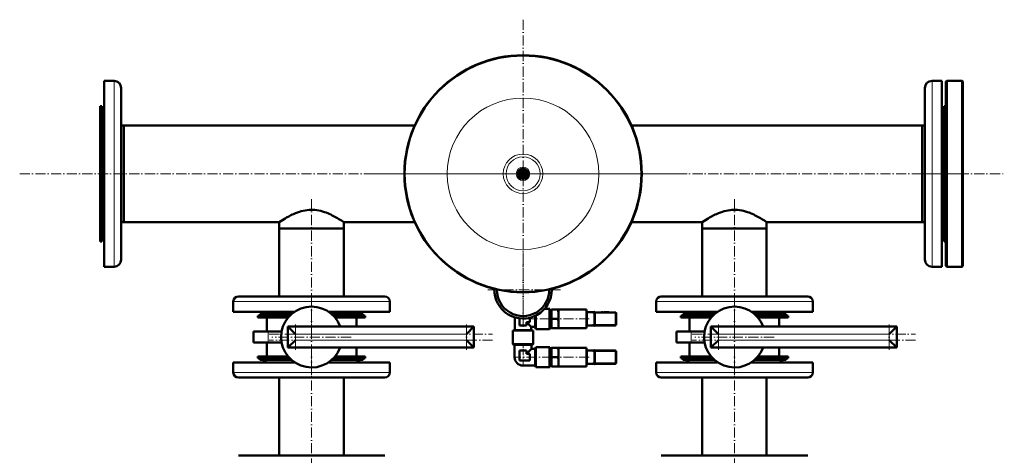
# Model space of a CAD drawing. Extents: x -1976 to 2357, y -1962 to 888.
# Tile 16 of 53: x -448 to 716, y -1240 to -725. Entities that reach past the tile are written whole.
import ezdxf

# ---------------------------------------------------------------- set-up
doc = ezdxf.new("R2010")
doc.units = 0
doc.linetypes.add('DASHDOT', pattern=[18.5, 12, -3, 0.5, -3])

msp = doc.modelspace()

# ---------------------------------------------------------------- linework, layer by layer
at = {"color": 7, "linetype": 'DASHDOT', "lineweight": 18}
for p, q in [((146.6, -725), (146.6, -1089.7)), ((-448.4, -907.3), (715.6, -907.3)), ((328.9, -907.3), (-35.8, -907.3)), ((617.1, -907.3), (671.1, -907.3)), ((-103.4, -937.5), (-103.4, -1085.8)), ((396.6, -937.5), (396.6, -1085.8)), ((146.6, -1000.4), (146.6, -1088.8)), ((190.8, -1044.6), (102.4, -1044.6)), ((-103.4, -1053.7), (-103.4, -1147.3)), ((396.6, -1053.7), (396.6, -1147.3)), ((147.8, -1079), (180.8, -1079)), ((224.9, -1079), (184.8, -1079)), ((229.2, -1072.3), (258, -1072.3)), ((-122.4, -1085.5), (-122.4, -1115.5)), ((79.6, -1085.5), (79.6, -1115.5)), ((229.2, -1085.8), (258, -1085.8)), ((377.6, -1085.5), (377.6, -1115.5)), ((579.6, -1085.5), (579.6, -1115.5)), ((-153.4, -1097), (110.6, -1097)), ((110.6, -1104), (-153.4, -1104)), ((-56.6, -1100.5), (-150.2, -1100.5)), ((346.6, -1097), (610.6, -1097)), ((610.6, -1104), (346.6, -1104)), ((443.4, -1100.5), (349.8, -1100.5)), ((-103.4, -1274.9), (-103.4, -1114.1)), ((396.6, -1274.9), (396.6, -1114.1)), ((181.2, -1124.3), (143.4, -1124.3)), ((224.9, -1124.3), (184.8, -1124.3)), ((229.2, -1117.5), (258, -1117.5)), ((229.2, -1131), (258, -1131))]:
    msp.add_line(p, q, dxfattribs=at)
at = {"color": 7, "lineweight": 50}
for p, q in [((-348.4, -797.3), (-336.9, -797.3)), ((-348.4, -797.3), (-348.4, -1017.3)), ((641.6, -797.3), (630.1, -797.3)), ((641.6, -1017.3), (641.6, -797.3)), ((646.6, -798.3), (647.6, -797.3)), ((646.6, -1016.3), (646.6, -798.3)), ((647.6, -1017.3), (647.6, -797.3)), ((647.6, -797.3), (665.6, -797.3)), ((665.6, -1017.3), (665.6, -797.3)), ((665.6, -797.3), (666.6, -798.3)), ((666.6, -1016.3), (666.6, -798.3)), ((-328.4, -805.8), (-328.4, -1008.8)), ((621.6, -1008.8), (621.6, -805.8)), ((-353.4, -827.3), (-353.4, -868.9)), ((-351.4, -827.3), (-353.4, -827.3)), ((-351.4, -827.3), (-351.4, -868.9)), ((644.6, -945.7), (644.6, -827.3)), ((644.6, -827.3), (646.6, -827.3)), ((-351.4, -839.3), (-351.4, -975.3)), ((-325.4, -850.2), (-328.4, -850.2)), ((-325.4, -850.2), (-325.4, -879.9)), ((-325.4, -850.2), (18.5, -850.2)), ((-325.4, -964.5), (-325.4, -850.2)), ((274.7, -850.2), (618.6, -850.2)), ((618.6, -934.7), (618.6, -850.2)), ((618.6, -850.2), (621.6, -850.2)), ((618.6, -964.5), (618.6, -850.2)), ((-353.4, -868.9), (-353.4, -987.3)), ((-351.4, -868.9), (-351.4, -987.3)), ((-325.4, -879.9), (-325.4, -964.5)), ((141.1, -904.1), (143.8, -902.5)), ((141.1, -907.3), (141.1, -904.1)), ((141.1, -910.5), (141.1, -907.3)), ((143.8, -902.5), (146.6, -901)), ((146.6, -901), (149.3, -902.5)), ((149.3, -902.5), (152.1, -904.1)), ((152.1, -904.1), (152.1, -907.3)), ((152.1, -907.3), (152.1, -910.5)), ((143.8, -912.1), (141.1, -910.5)), ((146.6, -913.7), (143.8, -912.1)), ((149.3, -912.1), (146.6, -913.7)), ((152.1, -910.5), (149.3, -912.1)), ((618.6, -964.5), (618.6, -934.7)), ((644.6, -987.3), (644.6, -945.7)), ((-325.4, -964.5), (-328.4, -964.5)), ((-325.4, -964.5), (-141.5, -964.5)), ((-141.5, -964.5), (-141.5, -972)), ((-65.4, -964.5), (18.5, -964.5)), ((-65.4, -964.5), (-65.4, -972)), ((274.7, -964.5), (358.5, -964.5)), ((358.5, -964.5), (358.5, -972)), ((434.6, -964.5), (618.6, -964.5)), ((434.6, -964.5), (434.6, -972)), ((618.6, -964.5), (621.6, -964.5)), ((-141.5, -972), (-103.4, -972)), ((-141.5, -972), (-141.5, -1052.5)), ((-141.5, -972), (-65.4, -972)), ((-103.4, -972), (-65.4, -972)), ((-65.4, -972), (-65.4, -1052.5)), ((358.5, -972), (396.6, -972)), ((358.5, -972), (358.5, -1052.5)), ((358.5, -972), (434.6, -972)), ((396.6, -972), (434.6, -972)), ((434.6, -972), (434.6, -1052.5)), ((-351.4, -987.3), (-353.4, -987.3)), ((644.6, -987.3), (646.6, -987.3)), ((-336.9, -1017.3), (-348.4, -1017.3)), ((630.1, -1017.3), (641.6, -1017.3)), ((646.6, -1016.3), (647.6, -1017.3)), ((647.6, -1017.3), (665.6, -1017.3)), ((665.6, -1017.3), (666.6, -1016.3)), ((-195.9, -1070.5), (-195.9, -1058.5)), ((-179.3, -1052.5), (-189.9, -1052.5)), ((-16.9, -1052.5), (-179.3, -1052.5)), ((-10.9, -1070.5), (-10.9, -1058.5)), ((304.1, -1070.5), (304.1, -1058.5)), ((320.7, -1052.5), (310.1, -1052.5)), ((483.1, -1052.5), (320.7, -1052.5)), ((489.1, -1070.5), (489.1, -1058.5)), ((-184.6, -1070.5), (-195.9, -1070.5)), ((-123.3, -1070.5), (-184.6, -1070.5)), ((-10.9, -1070.5), (-83.5, -1070.5)), ((172.1, -1067), (177.8, -1067)), ((177.8, -1079), (177.8, -1067)), ((178.1, -1067.3), (177.8, -1067)), ((178.1, -1079), (178.1, -1067.3)), ((178.1, -1068.5), (180.1, -1068.5)), ((180.1, -1068), (180.5, -1068)), ((180.1, -1068), (180.1, -1073.5)), ((180.5, -1068), (188.1, -1068)), ((188.1, -1068), (188.6, -1068)), ((188.6, -1068), (188.6, -1073.5)), ((188.6, -1068), (221.6, -1068)), ((221.6, -1070.9), (221.6, -1068)), ((221.6, -1070.8), (222.1, -1070.8)), ((222.1, -1072), (222.1, -1070.8)), ((231.1, -1070.8), (231.1, -1072)), ((231.6, -1070.8), (231.1, -1070.8)), ((231.6, -1072), (231.6, -1070.8)), ((315.4, -1070.5), (304.1, -1070.5)), ((376.7, -1070.5), (315.4, -1070.5)), ((489.1, -1070.5), (416.5, -1070.5)), ((-166.9, -1075.5), (-129.3, -1075.5)), ((-166.9, -1075.5), (-166.9, -1077.5)), ((-166.9, -1077.5), (-131.1, -1077.5)), ((-164.4, -1073.5), (-127.2, -1073.5)), ((-164.4, -1073.5), (-164.4, -1075.5)), ((-164.4, -1075.5), (-129.3, -1075.5)), ((-156.4, -1077.5), (-156.4, -1094)), ((-149.1, -1073.5), (-155.4, -1073.5)), ((-127.2, -1073.5), (-149.1, -1073.5)), ((-79.6, -1073.5), (-49.9, -1073.5)), ((-51.4, -1073.5), (-79.6, -1073.5)), ((-77.5, -1075.5), (-39.9, -1075.5)), ((-77.5, -1075.5), (-49.9, -1075.5)), ((-75.7, -1077.5), (-39.9, -1077.5)), ((-50.4, -1077.5), (-50.4, -1088)), ((-49.9, -1073.5), (-42.4, -1073.5)), ((-49.9, -1075.5), (-42.4, -1075.5)), ((-42.4, -1073.5), (-42.4, -1075.5)), ((-39.9, -1075.5), (-39.9, -1077.5)), ((137.1, -1092.3), (137.1, -1077.2)), ((142.6, -1087), (142.6, -1078.3)), ((154.6, -1077.6), (154.6, -1083)), ((161.1, -1079), (161.1, -1075.3)), ((161.1, -1088.5), (161.1, -1079)), ((161.7, -1079), (161.7, -1075)), ((161.7, -1091), (161.7, -1079)), ((177.8, -1091), (177.8, -1079)), ((178.1, -1090.7), (178.1, -1079)), ((180.1, -1073.5), (180.1, -1084.5)), ((180.5, -1079), (188.1, -1079)), ((188.6, -1073.5), (188.6, -1079)), ((188.6, -1079), (188.6, -1084.5)), ((221.6, -1071.6), (221.6, -1070.9)), ((221.6, -1079), (221.6, -1071.6)), ((221.6, -1086.4), (221.6, -1079)), ((231.1, -1071), (222.1, -1071)), ((222.1, -1072), (222.1, -1086)), ((231.1, -1086), (231.1, -1072)), ((255.6, -1071.3), (231.6, -1071.3)), ((231.6, -1072), (231.6, -1086)), ((239.3, -1071.2), (241.3, -1071.2)), ((239.4, -1071.2), (239.3, -1071.2)), ((239.3, -1071.3), (239.3, -1071.2)), ((239.3, -1071.3), (239.3, -1071.2)), ((239.3, -1071.3), (239.3, -1071.2)), ((241.3, -1071.2), (241.3, -1071.2)), ((241.3, -1071.3), (241.3, -1071.2)), ((241.3, -1071.3), (241.3, -1071.2)), ((241.3, -1071.3), (241.3, -1071.2)), ((243.7, -1071.2), (242.7, -1071.2)), ((242.7, -1071.3), (242.7, -1071.2)), ((243.3, -1071.2), (242.9, -1071.2)), ((243.3, -1071.2), (244, -1071.2)), ((243.7, -1071.2), (244.6, -1071.2)), ((243.7, -1071.3), (243.7, -1071.2)), ((244, -1071.2), (246.5, -1071.2)), ((247.5, -1071.2), (244.6, -1071.2)), ((244.6, -1071.3), (244.6, -1071.2)), ((245.8, -1071.2), (247, -1071.2)), ((247, -1071.2), (248.2, -1071.2)), ((247.5, -1071.3), (247.5, -1071.2)), ((248.2, -1071.3), (248.2, -1071.2)), ((256.6, -1085.8), (256.6, -1072.3)), ((256.6, -1079), (256.6, -1079)), ((256.6, -1079), (256.6, -1079)), ((333.1, -1075.5), (370.7, -1075.5)), ((333.1, -1075.5), (333.1, -1077.5)), ((333.1, -1077.5), (368.9, -1077.5)), ((335.6, -1073.5), (372.8, -1073.5)), ((335.6, -1073.5), (335.6, -1075.5)), ((335.6, -1075.5), (370.7, -1075.5)), ((343.6, -1077.5), (343.6, -1094)), ((350.9, -1073.5), (344.6, -1073.5)), ((372.8, -1073.5), (350.9, -1073.5)), ((420.4, -1073.5), (450.1, -1073.5)), ((448.6, -1073.5), (420.4, -1073.5)), ((422.5, -1075.5), (460.1, -1075.5)), ((422.5, -1075.5), (450.1, -1075.5)), ((424.3, -1077.5), (460.1, -1077.5)), ((449.6, -1077.5), (449.6, -1088)), ((450.1, -1073.5), (457.6, -1073.5)), ((450.1, -1075.5), (457.6, -1075.5)), ((457.6, -1073.5), (457.6, -1075.5)), ((460.1, -1075.5), (460.1, -1077.5)), ((-154.7, -1094), (-171.9, -1094)), ((-171.9, -1107), (-171.9, -1094)), ((-154.7, -1094), (-138.8, -1094)), ((-131.4, -1088), (88.6, -1088)), ((-122.4, -1097), (-131.4, -1088)), ((-131.4, -1113), (-131.4, -1088)), ((79.6, -1097), (88.6, -1088)), ((88.6, -1113), (88.6, -1088)), ((134.6, -1092.9), (137.1, -1092.3)), ((134.6, -1109), (134.6, -1092.9)), ((134.6, -1092.9), (158.6, -1092.9)), ((137.1, -1092.3), (156.1, -1092.3)), ((150.6, -1087), (142.6, -1087)), ((154.6, -1083), (150.6, -1083)), ((150.6, -1083), (150.6, -1087)), ((156.1, -1088.5), (150.6, -1083)), ((156.1, -1088.5), (156.1, -1092.3)), ((156.1, -1088.5), (161.1, -1088.5)), ((156.1, -1092.3), (158.6, -1092.9)), ((158.6, -1092.9), (158.6, -1109)), ((161.1, -1088.5), (161.7, -1091)), ((161.7, -1091), (177.8, -1091)), ((178.1, -1090.7), (177.8, -1091)), ((178.1, -1089.5), (180.1, -1089.5)), ((180.1, -1084.5), (180.1, -1090)), ((180.5, -1090), (180.1, -1090)), ((180.5, -1090), (188.1, -1090)), ((188.6, -1090), (188.1, -1090)), ((188.6, -1084.5), (188.6, -1090)), ((188.6, -1090), (221.6, -1090)), ((221.6, -1087.1), (221.6, -1086.4)), ((221.6, -1090), (221.6, -1087.1)), ((221.6, -1087.2), (222.1, -1087.2)), ((222.1, -1087.2), (222.1, -1086)), ((222.1, -1087), (231.1, -1087)), ((231.1, -1086), (231.1, -1087.2)), ((231.6, -1087.2), (231.1, -1087.2)), ((231.6, -1087.2), (231.6, -1086)), ((231.6, -1086.8), (255.6, -1086.8)), ((345.3, -1094), (328.1, -1094)), ((328.1, -1107), (328.1, -1094)), ((345.3, -1094), (361.2, -1094)), ((368.6, -1088), (588.6, -1088)), ((377.6, -1097), (368.6, -1088)), ((368.6, -1113), (368.6, -1088)), ((579.6, -1097), (588.6, -1088)), ((588.6, -1113), (588.6, -1088)), ((-131.4, -1113), (-122.4, -1104)), ((79.6, -1104), (88.6, -1113)), ((368.6, -1113), (377.6, -1104)), ((579.6, -1104), (588.6, -1113)), ((-154.7, -1107), (-171.9, -1107)), ((-156.4, -1107), (-156.4, -1123.5)), ((-154.7, -1107), (-138.8, -1107)), ((-131.4, -1113), (88.6, -1113)), ((-50.4, -1113), (-50.4, -1123.5)), ((134.9, -1109.3), (134.6, -1109)), ((134.6, -1109), (158.6, -1109)), ((134.9, -1109.3), (158.3, -1109.3)), ((136.6, -1109.7), (135.9, -1109.3)), ((146.6, -1109.7), (136.6, -1109.7)), ((136.6, -1109.7), (136.6, -1124.3)), ((142.6, -1128.3), (142.6, -1116.3)), ((142.6, -1116.3), (146.6, -1116.3)), ((156.6, -1109.7), (146.6, -1109.7)), ((146.6, -1116.3), (150.6, -1116.3)), ((156.6, -1114.3), (150.6, -1120.3)), ((150.6, -1116.3), (150.6, -1120.3)), ((156.6, -1109.7), (157.2, -1109.3)), ((156.6, -1109.7), (156.6, -1114.3)), ((161, -1114.3), (156.6, -1114.3)), ((158.6, -1109), (158.3, -1109.3)), ((161, -1114.3), (161.6, -1112.3)), ((161, -1124.3), (161, -1114.3)), ((161.6, -1124.3), (161.6, -1112.3)), ((177.8, -1112.3), (161.6, -1112.3)), ((177.8, -1124.3), (177.8, -1112.3)), ((178.1, -1112.6), (177.8, -1112.3)), ((178.1, -1124.3), (178.1, -1112.6)), ((178.1, -1113.8), (180.1, -1113.8)), ((180.1, -1113.3), (180.5, -1113.3)), ((180.1, -1113.3), (180.1, -1118.8)), ((180.5, -1113.3), (188.1, -1113.3)), ((188.1, -1113.3), (188.6, -1113.3)), ((188.6, -1113.3), (188.6, -1118.8)), ((188.6, -1113.3), (221.6, -1113.3)), ((221.6, -1116.2), (221.6, -1113.3)), ((221.6, -1116.1), (222.1, -1116.1)), ((221.6, -1116.8), (221.6, -1116.2)), ((221.6, -1124.3), (221.6, -1116.8)), ((222.1, -1117.3), (222.1, -1116.1)), ((231.1, -1116.3), (222.1, -1116.3)), ((222.1, -1117.3), (222.1, -1131.3)), ((231.1, -1116), (231.1, -1117.3)), ((231.6, -1116), (231.1, -1116)), ((231.1, -1131.3), (231.1, -1117.3)), ((231.6, -1117.3), (231.6, -1116)), ((255.6, -1116.5), (231.6, -1116.5)), ((231.6, -1117.3), (231.6, -1131.3)), ((239.3, -1116.4), (241.3, -1116.4)), ((239.4, -1116.4), (239.3, -1116.4)), ((239.3, -1116.5), (239.3, -1116.4)), ((239.3, -1116.5), (239.3, -1116.4)), ((239.3, -1116.5), (239.3, -1116.4)), ((241.3, -1116.4), (241.3, -1116.4)), ((241.3, -1116.5), (241.3, -1116.4)), ((241.3, -1116.5), (241.3, -1116.4)), ((241.3, -1116.5), (241.3, -1116.4)), ((243.7, -1116.4), (242.7, -1116.4)), ((242.7, -1116.5), (242.7, -1116.4)), ((243.3, -1116.4), (242.9, -1116.4)), ((243.3, -1116.4), (244, -1116.4)), ((243.7, -1116.4), (244.6, -1116.4)), ((243.7, -1116.5), (243.7, -1116.4)), ((244, -1116.4), (246.5, -1116.4)), ((247.5, -1116.4), (244.6, -1116.4)), ((244.6, -1116.5), (244.6, -1116.4)), ((245.8, -1116.4), (247, -1116.4)), ((247, -1116.4), (248.2, -1116.4)), ((247.5, -1116.5), (247.5, -1116.4)), ((248.2, -1116.5), (248.2, -1116.4)), ((345.3, -1107), (328.1, -1107)), ((343.6, -1107), (343.6, -1123.5)), ((345.3, -1107), (361.2, -1107)), ((368.6, -1113), (588.6, -1113)), ((449.6, -1113), (449.6, -1123.5)), ((-166.9, -1123.5), (-131.1, -1123.5)), ((-166.9, -1123.5), (-166.9, -1125.5)), ((-166.9, -1125.5), (-129.3, -1125.5)), ((-164.4, -1127.5), (-164.4, -1125.5)), ((-157, -1127.5), (-164.4, -1127.5)), ((-127.2, -1127.5), (-157, -1127.5)), ((-156.4, -1123.5), (-131.1, -1123.5)), ((-42.4, -1127.5), (-79.6, -1127.5)), ((-77.5, -1125.5), (-39.9, -1125.5)), ((-75.7, -1123.5), (-50.4, -1123.5)), ((-75.7, -1123.5), (-39.9, -1123.5)), ((-42.4, -1127.5), (-42.4, -1125.5)), ((-39.9, -1123.5), (-39.9, -1125.5)), ((154.6, -1128.3), (142.6, -1128.3)), ((150.6, -1120.3), (154.6, -1120.3)), ((154.6, -1120.3), (154.6, -1124.3)), ((154.6, -1124.3), (154.6, -1128.3)), ((161, -1134.3), (161, -1124.3)), ((161.6, -1136.3), (161.6, -1124.3)), ((177.8, -1136.3), (177.8, -1124.3)), ((178.1, -1136), (178.1, -1124.3)), ((180.1, -1118.8), (180.1, -1129.8)), ((180.5, -1124.3), (188.1, -1124.3)), ((188.6, -1118.8), (188.6, -1124.3)), ((188.6, -1124.3), (188.6, -1129.8)), ((221.6, -1131.7), (221.6, -1124.3)), ((256.6, -1131), (256.6, -1117.5)), ((256.6, -1124.2), (256.6, -1124.3)), ((256.6, -1124.3), (256.6, -1124.3)), ((333.1, -1123.5), (368.9, -1123.5)), ((333.1, -1123.5), (333.1, -1125.5)), ((333.1, -1125.5), (370.7, -1125.5)), ((335.6, -1127.5), (335.6, -1125.5)), ((343, -1127.5), (335.6, -1127.5)), ((372.8, -1127.5), (343, -1127.5)), ((343.6, -1123.5), (368.9, -1123.5)), ((457.6, -1127.5), (420.4, -1127.5)), ((422.5, -1125.5), (460.1, -1125.5)), ((424.3, -1123.5), (449.6, -1123.5)), ((424.3, -1123.5), (460.1, -1123.5)), ((457.6, -1127.5), (457.6, -1125.5)), ((460.1, -1123.5), (460.1, -1125.5)), ((-195.9, -1130.5), (-123.3, -1130.5)), ((-195.9, -1130.5), (-195.9, -1142.5)), ((-83.5, -1130.5), (-22.3, -1130.5)), ((-22.3, -1130.5), (-10.9, -1130.5)), ((-10.9, -1130.5), (-10.9, -1142.5)), ((161, -1134.3), (146.6, -1134.3)), ((161, -1134.3), (161.6, -1136.3)), ((177.8, -1136.3), (161.6, -1136.3)), ((178.1, -1136), (177.8, -1136.3)), ((178.1, -1134.7), (180.1, -1134.7)), ((180.1, -1129.8), (180.1, -1135.3)), ((180.5, -1135.3), (180.1, -1135.3)), ((180.5, -1135.3), (188.1, -1135.3)), ((188.6, -1135.3), (188.1, -1135.3)), ((188.6, -1129.8), (188.6, -1135.3)), ((188.6, -1135.3), (221.6, -1135.3)), ((221.6, -1132.3), (221.6, -1131.7)), ((221.6, -1135.3), (221.6, -1132.3)), ((221.6, -1132.4), (222.1, -1132.4)), ((222.1, -1132.4), (222.1, -1131.3)), ((222.1, -1132.3), (231.1, -1132.3)), ((231.1, -1131.3), (231.1, -1132.5)), ((231.6, -1132.5), (231.1, -1132.5)), ((231.6, -1132.5), (231.6, -1131.3)), ((231.6, -1132), (255.6, -1132)), ((304.1, -1130.5), (376.7, -1130.5)), ((304.1, -1130.5), (304.1, -1142.5)), ((416.5, -1130.5), (477.7, -1130.5)), ((477.7, -1130.5), (489.1, -1130.5)), ((489.1, -1130.5), (489.1, -1142.5)), ((-189.9, -1148.5), (-27.5, -1148.5)), ((-141.5, -1148.5), (-141.5, -1240.5)), ((-65.4, -1148.5), (-65.4, -1240.5)), ((-27.5, -1148.5), (-16.9, -1148.5)), ((310.1, -1148.5), (472.5, -1148.5)), ((358.5, -1148.5), (358.5, -1240.5)), ((434.6, -1148.5), (434.6, -1240.5)), ((472.5, -1148.5), (483.1, -1148.5)), ((-179.3, -1240.5), (-189.9, -1240.5)), ((-16.9, -1240.5), (-179.3, -1240.5)), ((320.7, -1240.5), (310.1, -1240.5)), ((483.1, -1240.5), (320.7, -1240.5))]:
    msp.add_line(p, q, dxfattribs=at)
at = {"color": 7, "lineweight": 18}
for p, q in [((-336.9, -797.3), (-336.9, -1017.3)), ((630.1, -1017.3), (630.1, -797.3)), ((-184.6, -1058.5), (-195.9, -1058.5)), ((-10.9, -1058.5), (-184.6, -1058.5)), ((315.4, -1058.5), (304.1, -1058.5)), ((489.1, -1058.5), (315.4, -1058.5)), ((221.6, -1072), (222.1, -1072)), ((222.1, -1072), (231.1, -1072)), ((231.6, -1072), (231.1, -1072)), ((231.6, -1072.3), (255.6, -1072.3)), ((255.6, -1071.5), (255.6, -1071.3)), ((255.6, -1072.3), (255.6, -1071.5)), ((256.3, -1072.3), (255.6, -1072.3)), ((255.6, -1072.3), (255.6, -1085.8)), ((256.6, -1072.3), (256.3, -1072.3)), ((-154.7, -1107), (-154.7, -1094)), ((221.6, -1086), (222.1, -1086)), ((231.1, -1086), (222.1, -1086)), ((231.6, -1086), (231.1, -1086)), ((255.6, -1085.8), (231.6, -1085.8)), ((255.6, -1085.8), (256.3, -1085.8)), ((255.6, -1086.5), (255.6, -1085.8)), ((255.6, -1086.8), (255.6, -1086.5)), ((256.3, -1085.8), (256.6, -1085.8)), ((345.3, -1107), (345.3, -1094)), ((-122.4, -1097), (79.6, -1097)), ((-122.4, -1104), (-122.4, -1097)), ((-122.4, -1104), (79.6, -1104)), ((79.6, -1104), (79.6, -1097)), ((377.6, -1097), (579.6, -1097)), ((377.6, -1104), (377.6, -1097)), ((377.6, -1104), (579.6, -1104)), ((579.6, -1104), (579.6, -1097)), ((221.6, -1117.3), (222.1, -1117.3)), ((222.1, -1117.3), (231.1, -1117.3)), ((231.6, -1117.3), (231.1, -1117.3)), ((255.6, -1116.8), (255.6, -1116.5)), ((255.6, -1117.5), (255.6, -1116.8)), ((136.6, -1124.3), (142.6, -1124.3)), ((146.6, -1134.3), (146.6, -1128.3)), ((231.6, -1117.5), (255.6, -1117.5)), ((256.3, -1117.5), (255.6, -1117.5)), ((255.6, -1117.5), (255.6, -1131)), ((256.6, -1117.5), (256.3, -1117.5)), ((221.6, -1131.3), (222.1, -1131.3)), ((231.1, -1131.3), (222.1, -1131.3)), ((231.6, -1131.3), (231.1, -1131.3)), ((255.6, -1131), (231.6, -1131)), ((255.6, -1131), (256.3, -1131)), ((255.6, -1131.7), (255.6, -1131)), ((255.6, -1132), (255.6, -1131.7)), ((256.3, -1131), (256.6, -1131)), ((-195.9, -1142.5), (-22.3, -1142.5)), ((-22.3, -1142.5), (-10.9, -1142.5)), ((304.1, -1142.5), (477.7, -1142.5)), ((477.7, -1142.5), (489.1, -1142.5))]:
    msp.add_line(p, q, dxfattribs=at)
at = {"color": 7, "linetype": 'DASHDOT', "lineweight": 18, "ltscale": 0.495013}
for p, q in [((-103.4, -1075.8), (-103.4, -1095.6)), ((396.6, -1075.8), (396.6, -1095.6))]:
    msp.add_line(p, q, dxfattribs=at)
at = {"color": 7, "linetype": 'DASHDOT', "lineweight": 18, "ltscale": 0.3}
for p, q in [((220.6, -1072), (232.6, -1072)), ((220.6, -1086), (232.6, -1086)), ((220.6, -1117.3), (232.6, -1117.3)), ((220.6, -1131.3), (232.6, -1131.3))]:
    msp.add_line(p, q, dxfattribs=at)
at = {"color": 7, "linetype": 'DASHDOT', "lineweight": 18, "ltscale": 0.003003}
for p, q in [((240.3, -1071.3), (240.3, -1071.1)), ((240.3, -1071.3), (240.3, -1071.1)), ((246, -1071.3), (246, -1071.1)), ((240.3, -1116.5), (240.3, -1116.4)), ((240.3, -1116.5), (240.3, -1116.4)), ((246, -1116.5), (246, -1116.4))]:
    msp.add_line(p, q, dxfattribs=at)
at = {"color": 7, "linetype": 'DASHDOT', "lineweight": 18, "ltscale": 0.405014}
for p, q in [((255.6, -1070.9), (255.6, -1087.1)), ((255.6, -1116.2), (255.6, -1132.4))]:
    msp.add_line(p, q, dxfattribs=at)
at = {"color": 7, "linetype": 'DASHDOT', "lineweight": 18, "ltscale": 0.390002}
for p, q in [((-154.7, -1108.3), (-154.7, -1092.7)), ((345.3, -1108.3), (345.3, -1092.7))]:
    msp.add_line(p, q, dxfattribs=at)
at = {"color": 7, "linetype": 'DASHDOT', "lineweight": 18, "ltscale": 0.45}
msp.add_line((146.6, -1107.8), (146.6, -1125.8), dxfattribs=at)
at = {"color": 7, "lineweight": 50}
for points in [[(-141.5, -964.5), (-137.8, -962.1), (-134.7, -960.2), (-132.9, -959.1), (-130.4, -957.7), (-127.7, -956.4), (-126.2, -955.6), (-124.6, -954.9), (-122.4, -954), (-120.1, -953.1), (-117.7, -952.3), (-115.5, -951.6), (-113.2, -951.1), (-110.9, -950.6), (-108.6, -950.3), (-106.4, -950), (-104.3, -950), (-102.1, -950), (-99.7, -950.1), (-97.3, -950.4), (-94.9, -950.8), (-92.6, -951.3), (-90.4, -951.9), (-88.2, -952.6), (-86.1, -953.3), (-84.3, -954), (-82.5, -954.8), (-80.7, -955.6), (-79, -956.5), (-75.8, -958.1), (-72.8, -959.8), (-71, -960.9), (-68.1, -962.7), (-65.4, -964.5)], [(358.5, -964.5), (362.2, -962.1), (365.3, -960.2), (367.1, -959.1), (369.6, -957.7), (372.3, -956.4), (373.8, -955.6), (375.4, -954.9), (377.6, -954), (379.9, -953.1), (382.3, -952.3), (384.5, -951.6), (386.8, -951.1), (389.1, -950.6), (391.4, -950.3), (393.6, -950), (395.7, -950), (397.9, -950), (400.3, -950.1), (402.7, -950.4), (405.1, -950.8), (407.4, -951.3), (409.6, -951.9), (411.8, -952.6), (413.9, -953.3), (415.7, -954), (417.5, -954.8), (419.3, -955.6), (421, -956.5), (424.2, -958.1), (427.2, -959.8), (429, -960.9), (431.9, -962.7), (434.6, -964.5)], [(180.5, -1068), (180.2, -1070.4), (180.1, -1072.5), (180.1, -1073.5)], [(188.6, -1073.5), (188.5, -1071.5), (188.3, -1069.3), (188.1, -1068)], [(180.1, -1073.5), (180.1, -1075.5), (180.3, -1077.7), (180.5, -1079)], [(180.5, -1079), (180.2, -1081.4), (180.1, -1083.5), (180.1, -1084.5)], [(188.1, -1079), (188.4, -1076.6), (188.5, -1074.5), (188.6, -1073.5)], [(188.6, -1084.5), (188.5, -1082.5), (188.3, -1080.3), (188.1, -1079)], [(180.1, -1084.5), (180.1, -1086.5), (180.3, -1088.7), (180.5, -1090)], [(188.1, -1090), (188.4, -1087.6), (188.5, -1085.5), (188.6, -1084.5)], [(180.5, -1113.3), (180.2, -1115.7), (180.1, -1117.7), (180.1, -1118.8)], [(188.6, -1118.8), (188.5, -1116.7), (188.3, -1114.5), (188.1, -1113.3)], [(180.1, -1118.8), (180.1, -1120.8), (180.3, -1123), (180.5, -1124.3)], [(180.5, -1124.3), (180.2, -1126.7), (180.1, -1128.7), (180.1, -1129.8)], [(188.1, -1124.3), (188.4, -1121.9), (188.5, -1119.8), (188.6, -1118.8)], [(188.6, -1129.8), (188.5, -1127.7), (188.3, -1125.5), (188.1, -1124.3)], [(180.1, -1129.8), (180.1, -1131.8), (180.3, -1134), (180.5, -1135.3)], [(188.1, -1135.3), (188.4, -1132.9), (188.5, -1130.8), (188.6, -1129.8)]]:
    msp.add_lwpolyline(points, dxfattribs=at)
for radius in [140, 5.5, 4, 3, 2.75, 2.15]:
    msp.add_circle((146.6, -907.3), radius, dxfattribs=at)
at = {"color": 7, "lineweight": 18}
for radius in [89.6, 23.4, 20.1, 8.02, 6.85]:
    msp.add_circle((146.6, -907.3), radius, dxfattribs=at)
at = {"color": 7, "lineweight": 50}
for centre, radius, start, end in [((146.6, -907.3), 140.3, 90, 270), ((146.6, -907.3), 140.3, 270, 90), ((-336.9, -805.8), 8.5, 0, 90), ((630.1, -805.8), 8.5, 90, 180), ((-342.9, -839.3), 8.5, 130.3202, 180), ((636.1, -839.3), 8.5, 0, 49.6798), ((-342.9, -975.3), 8.5, 180, 229.6798), ((636.1, -975.3), 8.5, 310.3202, 360), ((-336.9, -1008.8), 8.5, 270, 0), ((630.1, -1008.8), 8.5, 180, 270), ((146.6, -1044.6), 34, 178.0481, 360), ((146.6, -1044.6), 31, 180, 0.8277), ((146.6, -1044.6), 31, 179.1725, 180), ((146.6, -1044.6), 34, 0, 1.9521), ((-189.9, -1058.5), 6, 90, 180), ((-16.9, -1058.5), 6, 360, 90), ((310.1, -1058.5), 6, 90, 180), ((483.1, -1058.5), 6, 360, 90), ((-155.4, -1067.5), 6, 210, 270), ((-103.4, -1100.5), 36, 20.3175, 339.6825), ((-51.4, -1067.5), 6, 270, 330), ((344.6, -1067.5), 6, 210, 270), ((396.6, -1100.5), 36, 20.3175, 339.6825), ((448.6, -1067.5), 6, 270, 330), ((255.6, -1072.3), 1, 0, 90), ((255.6, -1085.8), 1, 270, 360), ((255.6, -1117.5), 1, 0, 90), ((-155.4, -1133.5), 6, 90, 150), ((-51.4, -1133.5), 6, 30, 90), ((146.6, -1124.3), 10, 180, 270), ((344.6, -1133.5), 6, 90, 150), ((448.6, -1133.5), 6, 30, 90), ((255.6, -1131), 1, 270, 360), ((-189.9, -1142.5), 6, 180, 270), ((-16.9, -1142.5), 6, 270, 0), ((310.1, -1142.5), 6, 180, 270), ((483.1, -1142.5), 6, 270, 0)]:
    msp.add_arc(centre, radius, start, end, dxfattribs=at)

doc.saveas('drawing.dxf')
